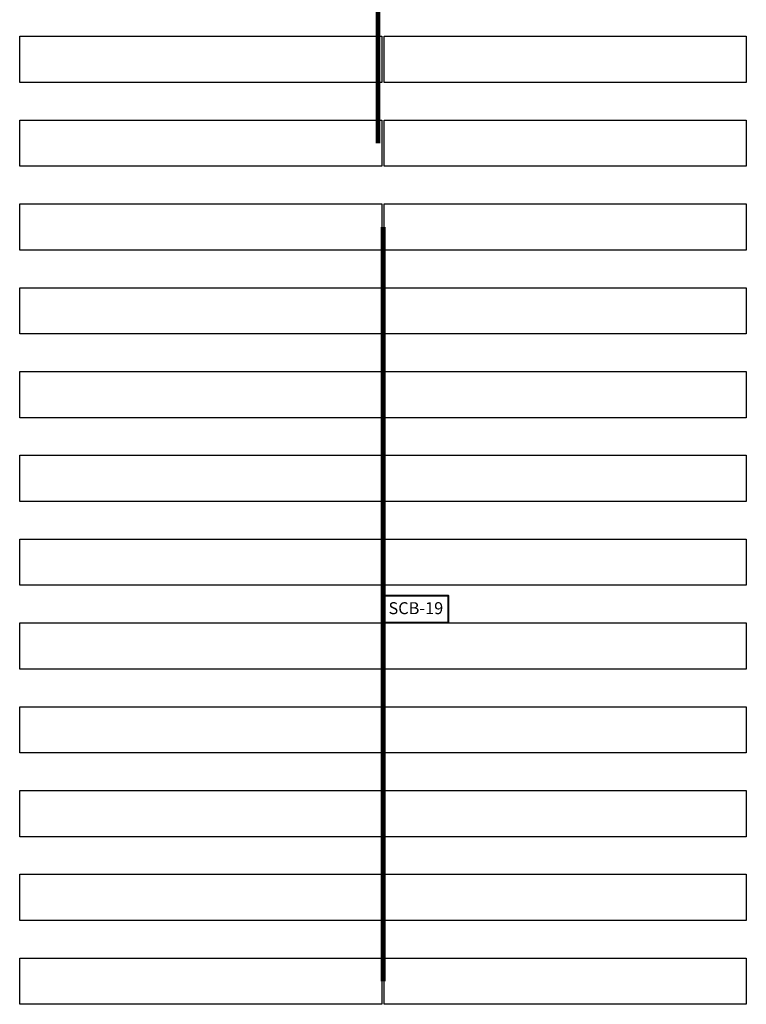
# Model space of a CAD drawing. Header units: inches. Extents: x 727810 to 1461440, y 2714588 to 5435005.
# Tile 27 of 233: x 728201 to 728262, y 2716036 to 2716118. Entities that reach past the tile are written whole.
import ezdxf

# ---------------------------------------------------------------- set-up
doc = ezdxf.new("R2010")
doc.units = ezdxf.units.IN
doc.header["$MEASUREMENT"] = 0
for name, color, linetype in [('Mundra 335', 7, 'Continuous'), ('SCB', 7, 'Continuous'), ('tranch', 7, 'Continuous')]:
    doc.layers.add(name, color=color, linetype=linetype)
doc.styles.get("Standard").update_dxf_attribs({"font": 'arial.ttf'})

# ---------------------------------------------------------------- blocks, each defined once
blk = doc.blocks.new('245')
at = {"layer": 'SCB', "lineweight": 40}
for points in [[(727940.219, 2716280.277), (727945.559, 2716280.277), (727945.559, 2716277.976)], [(727945.559, 2716277.976), (727940.219, 2716277.976), (727940.219, 2716280.277)]]:
    blk.add_lwpolyline(points, dxfattribs=at)

msp = doc.modelspace()

# ---------------------------------------------------------------- linework, layer by layer
at = {"layer": 'Mundra 335', "color": 2}
for points in [[(728201.03018, 2716116.97565), (728231.25018, 2716116.97565), (728231.25018, 2716113.11565), (728201.03018, 2716113.11565), (728201.03018, 2716116.97565)], [(728231.45018, 2716116.97565), (728261.67018, 2716116.97565), (728261.67018, 2716113.11565), (728231.45018, 2716113.11565), (728231.45018, 2716116.97565)], [(728201.03018, 2716109.97565), (728231.25018, 2716109.97565), (728231.25018, 2716106.11565), (728201.03018, 2716106.11565), (728201.03018, 2716109.97565)], [(728231.45018, 2716109.97565), (728261.67018, 2716109.97565), (728261.67018, 2716106.11565), (728231.45018, 2716106.11565), (728231.45018, 2716109.97565)], [(728201.03018, 2716102.97565), (728231.25018, 2716102.97565), (728231.25018, 2716099.11565), (728201.03018, 2716099.11565), (728201.03018, 2716102.97565)], [(728231.45018, 2716102.97565), (728261.67018, 2716102.97565), (728261.67018, 2716099.11565), (728231.45018, 2716099.11565), (728231.45018, 2716102.97565)], [(728201.03018, 2716095.97565), (728231.25018, 2716095.97565), (728231.25018, 2716092.11565), (728201.03018, 2716092.11565), (728201.03018, 2716095.97565)], [(728231.45018, 2716095.97565), (728261.67018, 2716095.97565), (728261.67018, 2716092.11565), (728231.45018, 2716092.11565), (728231.45018, 2716095.97565)], [(728201.03018, 2716088.97565), (728231.25018, 2716088.97565), (728231.25018, 2716085.11565), (728201.03018, 2716085.11565), (728201.03018, 2716088.97565)], [(728231.45018, 2716088.97565), (728261.67018, 2716088.97565), (728261.67018, 2716085.11565), (728231.45018, 2716085.11565), (728231.45018, 2716088.97565)], [(728201.03018, 2716081.97565), (728231.25018, 2716081.97565), (728231.25018, 2716078.11565), (728201.03018, 2716078.11565), (728201.03018, 2716081.97565)], [(728231.45018, 2716081.97565), (728261.67018, 2716081.97565), (728261.67018, 2716078.11565), (728231.45018, 2716078.11565), (728231.45018, 2716081.97565)], [(728201.03018, 2716074.97565), (728231.25018, 2716074.97565), (728231.25018, 2716071.11565), (728201.03018, 2716071.11565), (728201.03018, 2716074.97565)], [(728231.45018, 2716074.97565), (728261.67018, 2716074.97565), (728261.67018, 2716071.11565), (728231.45018, 2716071.11565), (728231.45018, 2716074.97565)], [(728201.03018, 2716067.97565), (728231.25018, 2716067.97565), (728231.25018, 2716064.11565), (728201.03018, 2716064.11565), (728201.03018, 2716067.97565)], [(728231.45018, 2716067.97565), (728261.67018, 2716067.97565), (728261.67018, 2716064.11565), (728231.45018, 2716064.11565), (728231.45018, 2716067.97565)], [(728201.03018, 2716060.97565), (728231.25018, 2716060.97565), (728231.25018, 2716057.11565), (728201.03018, 2716057.11565), (728201.03018, 2716060.97565)], [(728231.45018, 2716060.97565), (728261.67018, 2716060.97565), (728261.67018, 2716057.11565), (728231.45018, 2716057.11565), (728231.45018, 2716060.97565)], [(728201.03018, 2716053.97565), (728231.25018, 2716053.97565), (728231.25018, 2716050.11565), (728201.03018, 2716050.11565), (728201.03018, 2716053.97565)], [(728231.45018, 2716053.97565), (728261.67018, 2716053.97565), (728261.67018, 2716050.11565), (728231.45018, 2716050.11565), (728231.45018, 2716053.97565)], [(728201.03018, 2716046.97565), (728231.25018, 2716046.97565), (728231.25018, 2716043.11565), (728201.03018, 2716043.11565), (728201.03018, 2716046.97565)], [(728231.45018, 2716046.97565), (728261.67018, 2716046.97565), (728261.67018, 2716043.11565), (728231.45018, 2716043.11565), (728231.45018, 2716046.97565)], [(728201.03018, 2716039.97565), (728231.25018, 2716039.97565), (728231.25018, 2716036.11565), (728201.03018, 2716036.11565), (728201.03018, 2716039.97565)], [(728231.45018, 2716039.97565), (728261.67018, 2716039.97565), (728261.67018, 2716036.11565), (728231.45018, 2716036.11565), (728231.45018, 2716039.97565)]]:
    msp.add_lwpolyline(points, dxfattribs=at)
at = {"layer": 'tranch', "const_width": 0.4}
for points in [[(728230.92495, 2716139.12645), (728230.92495, 2716108.04565)], [(728231.36421, 2716069.12645), (728231.36421, 2716101.04565)], [(728231.36421, 2716069.12645), (728231.36421, 2716038.04565)]]:
    msp.add_lwpolyline(points, dxfattribs=at)

# ---------------------------------------------------------------- block references
at = {"layer": 'SCB', "color": 1, "lineweight": 40}
msp.add_blockref('245', (291.23101, -210), dxfattribs=at)
msp.add_blockref('245', (291.23101, -210), dxfattribs=at)

# ---------------------------------------------------------------- texts
at = {"layer": 'SCB', "color": 7, "lineweight": 40, "insert": (728231.8085, 2716069.70676), "char_height": 1, "attachment_point": 1}
msp.add_mtext_dynamic_manual_height_columns('SCB-19', width=10.9628712, gutter_width=20.36957, heights=[0], dxfattribs=at)
msp.add_mtext_dynamic_manual_height_columns('SCB-19', width=10.9628712, gutter_width=20.36957, heights=[0], dxfattribs=at)

doc.saveas('drawing.dxf')
